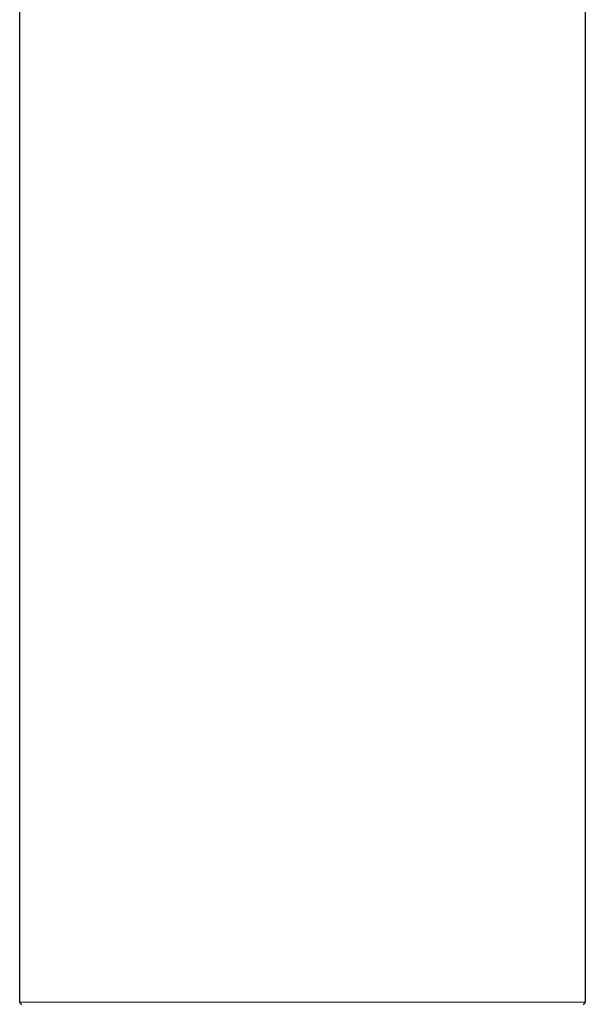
# Model space of a CAD drawing. Header units: millimetres. Extents: x 8 to 674, y 12 to 828.
# Tile 10 of 25: x 189 to 239, y 654 to 741. Entities that reach past the tile are written whole.
import ezdxf

# ---------------------------------------------------------------- set-up
doc = ezdxf.new("R2010")
doc.units = ezdxf.units.MM

msp = doc.modelspace()

# ---------------------------------------------------------------- linework, layer by layer
at = {"color": 7, "linetype": 'Continuous', "lineweight": 30}
for p, q in [((238.743, 785.793), (238.743, 653.943)), ((188.743, 653.943), (188.743, 749.454))]:
    msp.add_line(p, q, dxfattribs=at)
at = {"color": 252, "linetype": 'Continuous', "lineweight": 0}
msp.add_line((188.743, 653.943), (238.743, 653.943), dxfattribs=at)
at = {"color": 7, "linetype": 'Continuous', "lineweight": 30}
for centre, start, end in [((188.943, 653.943), 180, 270), ((238.543, 653.943), 270, 0)]:
    msp.add_arc(centre, 0.2, start, end, dxfattribs=at)

doc.saveas('drawing.dxf')
